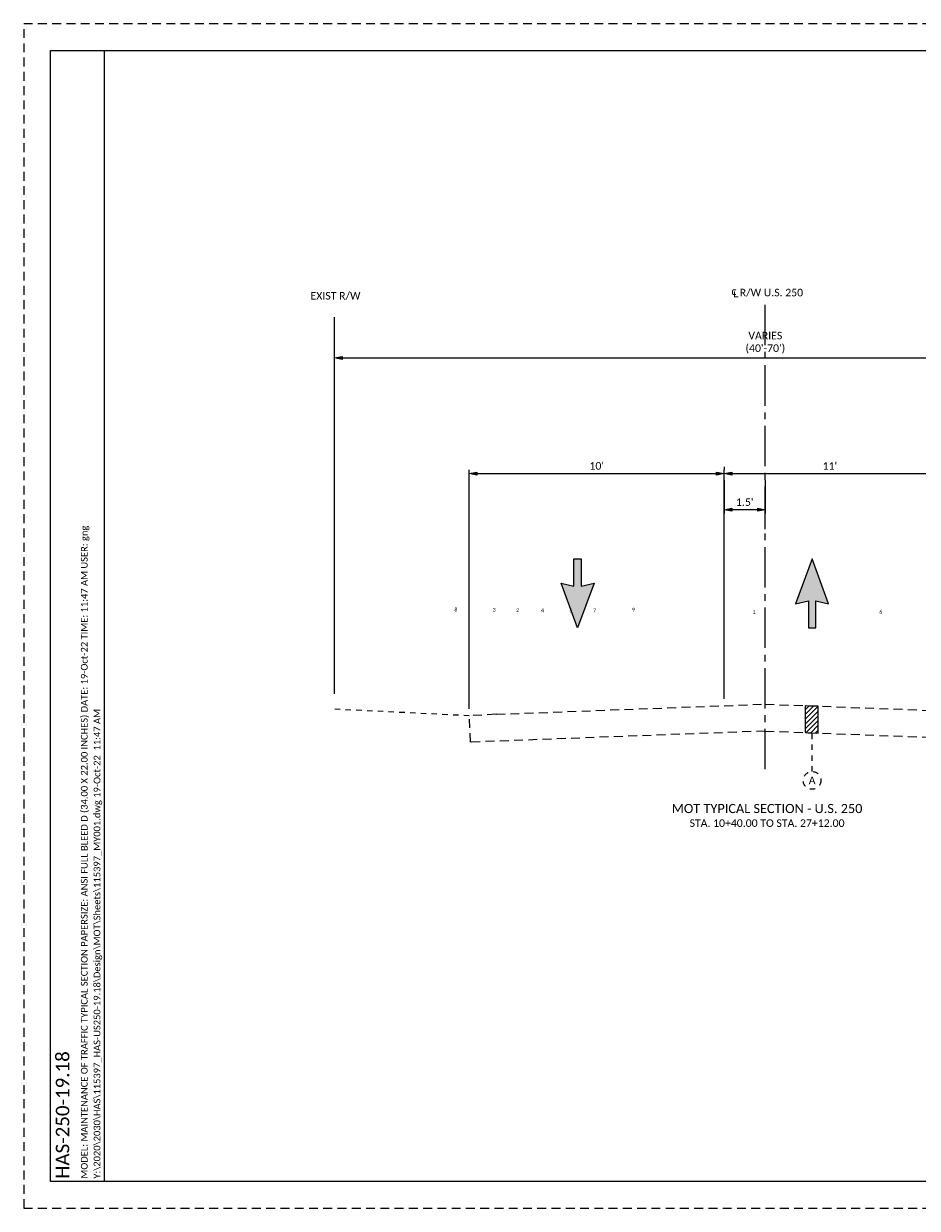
# Paper-space layout 'Layout 1' of a CAD drawing. Header units: feet. Extents: x 167 to 323, y 58 to 99.
# Tile 3 of 6: x 188 to 205, y 77 to 99. Entities that reach past the tile are written whole.
import ezdxf
from ezdxf.enums import TextEntityAlignment as Align

# ---------------------------------------------------------------- set-up
doc = ezdxf.new("R2010")
doc.units = ezdxf.units.FT
doc.header["$MEASUREMENT"] = 0
for name, pattern in [('0', [2, 1, 1]), ('2', [0.1, 0.06, -0.04]), ('CENTER2', [1.125, 0.75, -0.125, 0.125, -0.125]), ('OhDOT_USTN2', [0.11, 0.069, -0.041]), ('OhDOT_USTN3', [0.22, 0.165, -0.055]), ('rowex', [0])]:
    doc.linetypes.add(name, pattern=pattern)
for name, color, linetype in [('RW_X_Fee_RW', 6, 'rowex'), ('SH_Border', 7, 'Continuous'), ('SH_Cut_Line', 7, 'OhDOT_USTN3'), ('SH_Data', 7, 'Continuous'), ('SH_Text', 7, 'Continuous'), ('SH_TextH', 4, 'Continuous'), ('SH_TextM', 7, 'Continuous'), ('XS_X_Ground_Line', 3, 'OhDOT_USTN2'), ('XS_X_Pavt', 133, 'OhDOT_USTN3')]:
    doc.layers.add(name, color=color, linetype=linetype)
doc.styles.add('DwgStamp', font='calibri.ttf')
doc.styles.add('Font 70-Main Title', font='calibri.ttf', dxfattribs={"width": 1.15, "height": 0.25})
doc.styles.add('Slanted Normal (0.14) Font 31', font='calibri.ttf', dxfattribs={"height": 0.14})
doc.styles.add('Slanted Sub-Title (0.17) Font 31', font='calibri.ttf', dxfattribs={"height": 0.17})
doc.styles.add('Slanted-Normal', font='calibri.ttf', dxfattribs={"height": 0.14})
doc.styles.add('Straight Sub-Title (0.17) Font 30', font='calibri.ttf', dxfattribs={"height": 0.17})
doc.styles.add('Straight-Normal', font='calibri.ttf', dxfattribs={"height": 0.14})
doc.styles.add('Straight-Sub Title', font='calibri.ttf', dxfattribs={"height": 0.17})
doc.dimstyles.new('Dec-0  Slanted', dxfattribs={"dimtxt": 0.14, "dimasz": 0.14, "dimexe": 0.07, "dimexo": 0.125, "dimgap": 0.07, "dimtad": 1, "dimdec": 0, "dimzin": 3, "dimdsep": 46, "dimtxsty": 'Slanted-Normal', "dimblk": 'Dim1', "dimcen": 0, "dimclrd": 95, "dimclre": 95, "dimclrt": 7, "dimaunit": 1, "dimadec": 5, "dimazin": 3, "dimtfac": 1, "dimtdec": 0, "dimtmove": 0, "dimatfit": 0, "dimldrblk": 'Dim1', "dimfxl": 1, "dimtolj": 1, "dimtzin": 0, "dimlwd": -1, "dimlwe": -1, "dimarcsym": 0})
doc.dimstyles.new('Dec-0  Straight', dxfattribs={"dimtxt": 0.14, "dimasz": 0.14, "dimexe": 0.07, "dimexo": 0.07, "dimgap": 0.07, "dimtad": 1, "dimdec": 0, "dimzin": 3, "dimdsep": 46, "dimtxsty": 'Straight-Normal', "dimblk": 'Dim1', "dimcen": 0, "dimclrd": 95, "dimclre": 95, "dimclrt": 7, "dimadec": 0, "dimazin": 3, "dimtfac": 1, "dimtdec": 0, "dimtix": 1, "dimtofl": 0, "dimtmove": 1, "dimatfit": 3, "dimldrblk": 'Dim1', "dimfxl": 1, "dimtolj": 1, "dimtzin": 0, "dimlwd": -1, "dimlwe": -1, "dimarcsym": 0})

# ---------------------------------------------------------------- blocks, each defined once
blk = doc.blocks.new('BLKWO_Title')
at = {"layer": 'SH_Border', "linetype": 'Continuous', "flags": 128}
blk.add_lwpolyline([(0.5, 21.5), (33.5, 21.5), (33.5, 0.5), (0.5, 0.5), (0.5, 21.5)], close=True, dxfattribs=at)
blk.add_lwpolyline([(1.5, 0.5), (1.5, 21.5)], dxfattribs=at)
at = {"layer": 'SH_Cut_Line', "color": 7, "linetype": 'OhDOT_USTN3', "flags": 128}
blk.add_lwpolyline([(0, 0), (34, 0), (34, 22), (0, 22), (0, 0)], close=True, dxfattribs=at)
at = {"layer": 'SH_Data', "style": 'Font 70-Main Title', "width": 1.15, "flags": 8}
blk.add_attdef('TITLEAREA2T', text='', height=0.25, rotation=90, dxfattribs=at).set_placement((32.75, 13), align=Align.MIDDLE_CENTER)
at = {"layer": 'SH_Data', "style": 'Straight-Sub Title'}
for tag, p in [('XXX', (32.75, 2)), ('XXX', (32.75, 1.5)), ('XXXXXX', (32.75, 1))]:
    blk.add_attdef(tag, text='', height=0.17, dxfattribs=at).set_placement(p, align=Align.BOTTOM_CENTER)
at = {"layer": 'SH_Data', "style": 'Straight Sub-Title (0.17) Font 30', "flags": 8}
blk.add_attdef('PROJECT', text='', height=0.25, rotation=90, dxfattribs=at).set_placement((0.721, 0.55), align=Align.MIDDLE_LEFT)
at = {"layer": 'SH_Data', "style": 'Straight-Normal'}
for tag, p in [('SHEETNO', (32.375, 0.551)), ('SHEETTOTAL', (33.125, 0.549))]:
    blk.add_attdef(tag, text='', height=0.14, dxfattribs=at).set_placement(p, align=Align.CENTER)
blk = doc.blocks.new('Dim1')
h = blk.add_hatch(color=4)
h.dxf.hatch_style = 1
h.paths.add_polyline_path([(0, 0), (-1, -0.2), (-1, 0.2)])
at = {"color": 4}
blk.add_lwpolyline([(0, 0), (-1, -0.2), (-1, 0.2), (0, 0)], dxfattribs=at)
blk = doc.blocks.new('*D992')
at = {"layer": 'Defpoints', "color": 0, "transparency": 16777216}
for p in [(201.11, 90.994), (205.038, 90.994), (205.038, 86.592)]:
    blk.add_point(p, dxfattribs=at)
at = {"layer": 'SH_TextM', "color": 95, "linetype": 'Continuous', "transparency": 16777216}
for p, q in [((201.11, 91.119), (201.11, 91.064)), ((201.25, 90.994), (204.898, 90.994)), ((205.038, 86.717), (205.038, 91.064))]:
    blk.add_line(p, q, dxfattribs=at)
at = {"layer": 'SH_TextM', "color": 95, "transparency": 16777216, "xscale": 0.14, "yscale": 0.14, "zscale": 0.14, "rotation": 180}
blk.add_blockref('Dim1', (201.11, 90.994), dxfattribs=at)
at = {"layer": 'SH_TextM', "color": 95, "transparency": 16777216, "xscale": 0.14, "yscale": 0.14, "zscale": 0.14}
blk.add_blockref('Dim1', (205.038, 90.994), dxfattribs=at)
at = {"layer": 'SH_TextM', "color": 7, "transparency": 16777216, "insert": (203.074, 91.134), "char_height": 0.14, "width": 7.79529, "attachment_point": 5, "style": 'Slanted-Normal'}
blk.add_mtext("\\A1;11'", dxfattribs=at)
blk = doc.blocks.new('*D991')
at = {"layer": 'Defpoints', "color": 0, "transparency": 16777216}
for p in [(209.875, 93.142), (193.875, 89.324), (209.875, 89.324)]:
    blk.add_point(p, dxfattribs=at)
at = {"layer": 'SH_TextM', "color": 95, "linetype": 'Continuous', "transparency": 16777216}
blk.add_line((194.015, 93.142), (209.735, 93.142), dxfattribs=at)
at = {"layer": 'SH_TextM', "color": 95, "transparency": 16777216, "xscale": 0.14, "yscale": 0.14, "zscale": 0.14, "rotation": 180}
blk.add_blockref('Dim1', (193.875, 93.142), dxfattribs=at)
at = {"layer": 'SH_TextM', "color": 95, "transparency": 16777216, "xscale": 0.14, "yscale": 0.14, "zscale": 0.14}
blk.add_blockref('Dim1', (209.875, 93.142), dxfattribs=at)
at = {"layer": 'SH_TextM', "color": 7, "transparency": 16777216, "insert": (201.875, 93.424), "char_height": 0.14, "attachment_point": 5, "style": 'Slanted Normal (0.14) Font 31'}
blk.add_mtext("\\A1;VARIES \\P(40'-70')", dxfattribs=at)
blk = doc.blocks.new('*D1015')
at = {"layer": 'Defpoints', "color": 0, "transparency": 16777216}
for p in [(201.11, 90.994), (201.11, 86.682), (196.375, 86.497)]:
    blk.add_point(p, dxfattribs=at)
at = {"layer": 'SH_TextM', "color": 95, "linetype": 'Continuous', "transparency": 16777216}
for p, q in [((196.375, 86.622), (196.375, 91.064)), ((196.515, 90.994), (200.97, 90.994)), ((201.11, 86.807), (201.11, 91.064))]:
    blk.add_line(p, q, dxfattribs=at)
at = {"layer": 'SH_TextM', "color": 95, "transparency": 16777216, "xscale": 0.14, "yscale": 0.14, "zscale": 0.14, "rotation": 180}
blk.add_blockref('Dim1', (196.375, 90.994), dxfattribs=at)
at = {"layer": 'SH_TextM', "color": 95, "transparency": 16777216, "xscale": 0.14, "yscale": 0.14, "zscale": 0.14}
blk.add_blockref('Dim1', (201.11, 90.994), dxfattribs=at)
at = {"layer": 'SH_TextM', "color": 7, "transparency": 16777216, "insert": (198.743, 91.136), "char_height": 0.14, "attachment_point": 5, "style": 'Slanted-Normal'}
blk.add_mtext("\\A1;10'", dxfattribs=at)
blk = doc.blocks.new('*D1020')
at = {"layer": 'Defpoints', "color": 0, "transparency": 16777216}
for p in [(201.11, 90.994), (201.875, 90.994), (201.11, 90.322)]:
    blk.add_point(p, dxfattribs=at)
at = {"layer": 'SH_TextM', "color": 95, "linetype": 'Continuous', "transparency": 16777216}
for p, q in [((201.11, 90.869), (201.11, 90.252)), ((201.875, 90.869), (201.875, 90.252)), ((201.735, 90.322), (201.25, 90.322))]:
    blk.add_line(p, q, dxfattribs=at)
at = {"layer": 'SH_TextM', "color": 95, "transparency": 16777216, "xscale": 0.14, "yscale": 0.14, "zscale": 0.14, "rotation": 180}
blk.add_blockref('Dim1', (201.11, 90.322), dxfattribs=at)
at = {"layer": 'SH_TextM', "color": 95, "transparency": 16777216, "xscale": 0.14, "yscale": 0.14, "zscale": 0.14}
blk.add_blockref('Dim1', (201.875, 90.322), dxfattribs=at)
at = {"layer": 'SH_TextM', "color": 7, "transparency": 16777216, "insert": (201.493, 90.463), "char_height": 0.14, "attachment_point": 5, "style": 'Slanted-Normal'}
blk.add_mtext("\\A1;1.5'", dxfattribs=at)

psp = doc.layouts.new('Layout 1')

# ---------------------------------------------------------------- hatches: boundary and pattern name
at = {"linetype": '0'}
for points in [[(198.693, 88.959), (198.388, 88.126), (198.082, 88.959), (198.318, 88.904), (198.318, 89.408), (198.457, 89.408), (198.457, 88.904)], [(203.049, 88.575), (202.744, 89.408), (202.438, 88.575), (202.674, 88.63), (202.674, 88.126), (202.813, 88.126), (202.813, 88.63)]]:
    psp.add_hatch(color=256, dxfattribs=at).paths.add_polyline_path(points)
at = {"layer": 'SH_Text'}
h = psp.add_hatch(dxfattribs=at)
h.set_pattern_fill('ACET-2D-ANSI31', color=256, scale=0.5)
h.set_pattern_definition([(45, (1129.027573, -2843.631016), (-0.0441941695, 0.0441941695), [])])
h.paths.add_polyline_path([(202.859, 86.676), (202.617, 86.683), (202.616, 86.183), (202.859, 86.174)])

# ---------------------------------------------------------------- linework, layer by layer
at = {"layer": 'RW_X_Fee_RW'}
psp.add_lwpolyline([(193.875, 86.902), (193.875, 93.898)], dxfattribs=at)
at = {"layer": 'SH_Text', "linetype": '2'}
psp.add_line((202.744, 85.46), (202.744, 86.178), dxfattribs=at)
at = {"layer": 'SH_Text', "linetype": 'CENTER2'}
for points in [[(201.875, 85.504), (201.875, 94.132)], [(201.875, 89.96), (201.875, 90.203)]]:
    psp.add_lwpolyline(points, dxfattribs=at)
at = {"layer": 'SH_Text'}
psp.add_lwpolyline([(202.617, 86.683), (202.616, 86.183), (202.859, 86.174), (202.859, 86.676)], close=True, dxfattribs=at)
at = {"layer": 'SH_Text', "linetype": '2'}
psp.add_circle((202.744, 85.295), 0.165, dxfattribs=at)
at = {"layer": 'SH_TextM', "linetype": '0'}
for points in [[(198.693, 88.959), (198.388, 88.126), (198.082, 88.959), (198.318, 88.904), (198.318, 89.408), (198.457, 89.408), (198.457, 88.904)], [(203.049, 88.575), (202.744, 89.408), (202.438, 88.575), (202.674, 88.63), (202.674, 88.126), (202.813, 88.126), (202.813, 88.63)]]:
    psp.add_lwpolyline(points, close=True, dxfattribs=at)
at = {"layer": 'XS_X_Ground_Line'}
psp.add_lwpolyline([(196.375, 86.495), (193.875, 86.617)], dxfattribs=at)
at = {"layer": 'XS_X_Pavt'}
psp.add_line((201.875, 86.211), (206.875, 86.023), dxfattribs=at)
for points in [[(196.875, 86.523), (201.875, 86.711), (206.875, 86.523)], [(196.875, 86.523), (196.375, 86.497)], [(201.875, 86.211), (196.4, 86.005), (196.375, 86.497)]]:
    psp.add_lwpolyline(points, dxfattribs=at)

# ---------------------------------------------------------------- block references
at = {"layer": 'SH_Border'}
ref = psp.add_blockref('BLKWO_Title', (188.099, 77.348), dxfattribs=at)
ref.add_attrib('PROJECT', 'HAS-250-19.18', dxfattribs={"layer": 'SH_Data', "height": 0.25, "rotation": 90, "style": 'Straight Sub-Title (0.17) Font 30'}).set_placement((188.821, 77.899), align=Align.MIDDLE_LEFT)

# ---------------------------------------------------------------- texts
at = {"layer": 'SH_Data', "linetype": 'Continuous', "style": 'DwgStamp'}
for s, p in [('MODEL: MAINTENANCE OF TRAFFIC TYPICAL SECTION PAPERSIZE: ANSI FULL BLEED D (34.00 X 22.00 INCHES) DATE: 19-Oct-22 TIME: 11:47 AM USER: gng', (189.287, 77.899)), ('Y:\\2020\\2030\\HAS\\115397_HAS-US250-19.18\\Design\\MOT\\Sheets\\115397_MY001.dwg 19-Oct-22  11:47 AM', (189.524, 77.899))]:
    psp.add_text(s, height=0.125, rotation=90, dxfattribs=at).set_placement(p)
at = {"layer": 'SH_Text', "width": 0.40079, "attachment_point": 5, "style": 'Slanted Normal (0.14) Font 31'}
for s, insert, char_height in [('8', (196.128, 88.467), 0.07), ('3', (196.839, 88.463), 0.07), ('2', (197.274, 88.457), 0.07), ('4', (197.736, 88.454), 0.07), ('5', (198.262, 88.451), 0.07), ('7', (198.703, 88.451), 0.07), ('9', (199.427, 88.465), 0.07), ('1', (201.668, 88.423), 0.07), ('6', (204.019, 88.424), 0.07), ('A', (202.744, 85.295), 0.14)]:
    psp.add_mtext(s, dxfattribs=dict(at, insert=insert, char_height=char_height))
at = {"layer": 'SH_TextH', "insert": (201.907, 84.686), "char_height": 0.17, "width": 12.92261, "attachment_point": 8, "style": 'Slanted Sub-Title (0.17) Font 31'}
psp.add_mtext('MOT TYPICAL SECTION - U.S. 250', dxfattribs=at)
at = {"layer": 'SH_TextM', "char_height": 0.14, "style": 'Slanted Normal (0.14) Font 31'}
for s, width, gutter_width, insert, attachment_point in [('{\\fISOCPEUR|b0|i0|c0|p34;\\H1.21429x;℄} R/W U.S. 250', 3.99262, 0.7, (201.242, 94.455), 1), ('EXIST R/W', 1.38328, 0.7, (194.355, 94.365), 3), ('\\pxqc;STA. 10+40.00 TO STA. 27+12.00', 6.02381, 0.875, (201.907, 84.43), 8)]:
    psp.add_mtext_dynamic_manual_height_columns(s, width=width, gutter_width=gutter_width, heights=[0], dxfattribs=dict(at, insert=insert, attachment_point=attachment_point))

# ---------------------------------------------------------------- dimensions: what is measured, and where the dimension line sits
at = {"layer": 'SH_TextM'}
dim = psp.add_linear_dim(base=(209.875, 93.142), p1=(193.875, 89.324), p2=(209.875, 89.324), text="VARIES \\P(40'-70')", dimstyle='Dec-0  Straight', override={"dimlfac": 2, "dimpost": "'", "dimtxsty": 'Slanted Normal (0.14) Font 31', "dimse1": 1, "dimse2": 1, "dimtix": 0, "dimtofl": 1, "dimtmove": 0, "dimatfit": 0}, dxfattribs=at)
dim.commit()
dim.dimension.update_dxf_attribs({"geometry": '*D991', "text_midpoint": (201.875, 93.142), "dimtype": 160})
for base, p1, p2, text, override, picture, middle in [((201.11, 90.994), (196.375, 86.497), (201.11, 86.682), "10'", {"dimpost": "'"}, '*D1015', (198.743, 91.136)), ((205.038, 90.994), (201.11, 90.994), (205.038, 86.592), "11'", {"dimlfac": 2, "dimpost": "'", "dimtix": 1, "dimtofl": 0, "dimtmove": 1, "dimatfit": 3}, '*D992', (203.074, 91.134)), ((201.11, 90.322), (201.875, 90.994), (201.11, 90.994), "1.5'", {"dimpost": "'"}, '*D1020', (201.493, 90.463))]:
    dim = psp.add_linear_dim(base=base, p1=p1, p2=p2, text=text, dimstyle='Dec-0  Slanted', override=override, dxfattribs=at)
    dim.commit()
    dim.dimension.update_dxf_attribs({"geometry": picture, "text_midpoint": middle})

doc.saveas('drawing.dxf')
